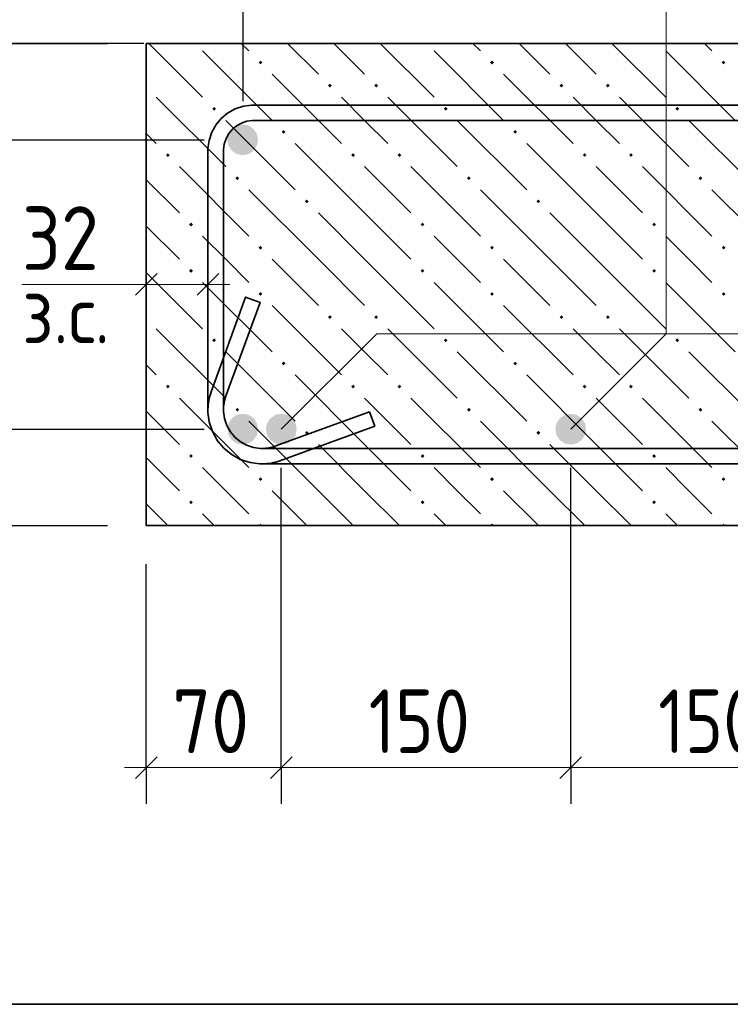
# Model space of a CAD drawing. Header units: millimetres. Extents: x 0 to 42000, y 0 to 29700.
# Tile 15 of 30: x 28507 to 30962, y 10926 to 14329. Entities that reach past the tile are written whole.
import ezdxf

# ---------------------------------------------------------------- set-up
doc = ezdxf.new("R2010")
doc.units = ezdxf.units.MM
doc.linetypes.add('______2', pattern=[270, 200, -70])
doc.linetypes.add('______5', pattern=[1100, 800, -100, 100, -100])
for name, color, linetype, lineweight in [('S1 Продольная арматура', 52, 'Continuous', 25), ('S2 ДОП Продольная арматура', 52, 'Continuous', 25), ('Standard', 7, 'Continuous', 25), ('Оси', 7, '______5', 13), ('Позиционная метка линия выноска', 7, 'Continuous', 13), ('Размерная выноска', 7, 'Continuous', 13), ('Хомут', 52, 'Continuous', 25)]:
    doc.layers.add(name, color=color, linetype=linetype, lineweight=lineweight)
doc.layers.add('ЖБ Пилон', color=7, linetype='______2', lineweight=13, true_color=0xa0a0a0)
doc.styles.add('ISOCPEUR', font='txt')

msp = doc.modelspace()

# ---------------------------------------------------------------- hatches: boundary and pattern name
at = {"layer": 'S1 Продольная арматура', "linetype": 'Continuous', "lineweight": 18, "transparency": 33554687}
for points in [[(29330.7, 13913.9), (29326.7, 13934.3), (29315.1, 13951.6), (29297.8, 13963.2), (29277.4, 13967.2), (29257, 13963.2), (29239.7, 13951.6), (29228.1, 13934.3), (29224.1, 13913.9), (29228.1, 13893.5), (29239.7, 13876.2), (29257, 13864.6), (29277.4, 13860.5), (29297.8, 13864.6), (29315.1, 13876.2), (29326.7, 13893.5)], [(29330.7, 13913.9), (29326.7, 13934.3), (29315.1, 13951.6), (29297.8, 13963.2), (29277.4, 13967.2), (29257, 13963.2), (29239.7, 13951.6), (29228.1, 13934.3), (29224.1, 13913.9), (29228.1, 13893.5), (29239.7, 13876.2), (29257, 13864.6), (29277.4, 13860.5), (29297.8, 13864.6), (29315.1, 13876.2), (29326.7, 13893.5)], [(29330.7, 12913.9), (29326.7, 12934.3), (29315.1, 12951.6), (29297.8, 12963.2), (29277.4, 12967.2), (29257, 12963.2), (29239.7, 12951.6), (29228.1, 12934.3), (29224.1, 12913.9), (29228.1, 12893.5), (29239.7, 12876.2), (29257, 12864.6), (29277.4, 12860.5), (29297.8, 12864.6), (29315.1, 12876.2), (29326.7, 12893.5)], [(29330.7, 12913.9), (29326.7, 12934.3), (29315.1, 12951.6), (29297.8, 12963.2), (29277.4, 12967.2), (29257, 12963.2), (29239.7, 12951.6), (29228.1, 12934.3), (29224.1, 12913.9), (29228.1, 12893.5), (29239.7, 12876.2), (29257, 12864.6), (29277.4, 12860.5), (29297.8, 12864.6), (29315.1, 12876.2), (29326.7, 12893.5)]]:
    msp.add_hatch(color=7, dxfattribs=at).paths.add_polyline_path(points)
at = {"layer": 'S2 ДОП Продольная арматура', "linetype": 'Continuous', "lineweight": 25, "transparency": 33554687}
for points in [[(29464.1, 12913.9), (29460, 12934.3), (29448.5, 12951.6), (29431.2, 12963.2), (29410.7, 12967.2), (29390.3, 12963.2), (29373, 12951.6), (29361.5, 12934.3), (29357.4, 12913.9), (29361.5, 12893.5), (29373, 12876.2), (29390.3, 12864.6), (29410.7, 12860.5), (29431.2, 12864.6), (29448.5, 12876.2), (29460, 12893.5)], [(29464.1, 12913.9), (29460, 12934.3), (29448.5, 12951.6), (29431.2, 12963.2), (29410.7, 12967.2), (29390.3, 12963.2), (29373, 12951.6), (29361.5, 12934.3), (29357.4, 12913.9), (29361.5, 12893.5), (29373, 12876.2), (29390.3, 12864.6), (29410.7, 12860.5), (29431.2, 12864.6), (29448.5, 12876.2), (29460, 12893.5)], [(30464.1, 12913.9), (30460, 12934.3), (30448.5, 12951.6), (30431.2, 12963.2), (30410.7, 12967.2), (30390.3, 12963.2), (30373, 12951.6), (30361.5, 12934.3), (30357.4, 12913.9), (30361.5, 12893.5), (30373, 12876.2), (30390.3, 12864.6), (30410.7, 12860.5), (30431.2, 12864.6), (30448.5, 12876.2), (30460, 12893.5)], [(30464.1, 12913.9), (30460, 12934.3), (30448.5, 12951.6), (30431.2, 12963.2), (30410.7, 12967.2), (30390.3, 12963.2), (30373, 12951.6), (30361.5, 12934.3), (30357.4, 12913.9), (30361.5, 12893.5), (30373, 12876.2), (30390.3, 12864.6), (30410.7, 12860.5), (30431.2, 12864.6), (30448.5, 12876.2), (30460, 12893.5)]]:
    msp.add_hatch(color=7, dxfattribs=at).paths.add_polyline_path(points)
at = {"layer": 'ЖБ Пилон', "linetype": 'Continuous', "lineweight": 18, "transparency": 33554687}
for points in [[(29332.2, 14181.1), (29338.7, 14187.6), (29345.2, 14181.1), (29338.7, 14174.6)], [(30132.2, 14181.1), (30138.7, 14187.6), (30145.2, 14181.1), (30138.7, 14174.6)], [(30932.2, 14181.1), (30938.7, 14187.6), (30945.2, 14181.1), (30938.7, 14174.6)], [(28944.1, 14102.2), (28945.2, 14101.1), (28944.1, 14100)], [(29572.2, 14101.1), (29578.7, 14107.6), (29585.2, 14101.1), (29578.7, 14094.6)], [(29732.2, 14101.1), (29738.7, 14107.6), (29745.2, 14101.1), (29738.7, 14094.6)], [(30372.2, 14101.1), (30378.7, 14107.6), (30385.2, 14101.1), (30378.7, 14094.6)], [(30532.2, 14101.1), (30538.7, 14107.6), (30545.2, 14101.1), (30538.7, 14094.6)], [(29172.2, 14021.1), (29178.7, 14027.6), (29185.2, 14021.1), (29178.7, 14014.6)], [(29972.2, 14021.1), (29978.7, 14027.6), (29985.2, 14021.1), (29978.7, 14014.6)], [(30772.2, 14021.1), (30778.7, 14027.6), (30785.2, 14021.1), (30778.7, 14014.6)], [(29412.2, 13941.1), (29418.7, 13947.6), (29425.2, 13941.1), (29418.7, 13934.6)], [(30212.2, 13941.1), (30218.7, 13947.6), (30225.2, 13941.1), (30218.7, 13934.6)], [(29012.2, 13861.1), (29018.7, 13867.6), (29025.2, 13861.1), (29018.7, 13854.6)], [(29652.2, 13861.1), (29658.7, 13867.6), (29665.2, 13861.1), (29658.7, 13854.6)], [(29812.2, 13861.1), (29818.7, 13867.6), (29825.2, 13861.1), (29818.7, 13854.6)], [(30452.2, 13861.1), (30458.7, 13867.6), (30465.2, 13861.1), (30458.7, 13854.6)], [(30612.2, 13861.1), (30618.7, 13867.6), (30625.2, 13861.1), (30618.7, 13854.6)], [(29252.2, 13781.1), (29258.7, 13787.6), (29265.2, 13781.1), (29258.7, 13774.6)], [(30052.2, 13781.1), (30058.7, 13787.6), (30065.2, 13781.1), (30058.7, 13774.6)], [(30852.2, 13781.1), (30858.7, 13787.6), (30865.2, 13781.1), (30858.7, 13774.6)], [(29492.2, 13701.1), (29498.7, 13707.6), (29505.2, 13701.1), (29498.7, 13694.6)], [(30292.2, 13701.1), (30298.7, 13707.6), (30305.2, 13701.1), (30298.7, 13694.6)], [(29092.2, 13621.1), (29098.7, 13627.6), (29105.2, 13621.1), (29098.7, 13614.6)], [(29892.2, 13621.1), (29898.7, 13627.6), (29905.2, 13621.1), (29898.7, 13614.6)], [(30692.2, 13621.1), (30698.7, 13627.6), (30705.2, 13621.1), (30698.7, 13614.6)], [(29332.2, 13541.1), (29338.7, 13547.6), (29345.2, 13541.1), (29338.7, 13534.6)], [(30132.2, 13541.1), (30138.7, 13547.6), (30145.2, 13541.1), (30138.7, 13534.6)], [(30932.2, 13541.1), (30938.7, 13547.6), (30945.2, 13541.1), (30938.7, 13534.6)], [(29092.2, 13461.1), (29098.7, 13467.6), (29105.2, 13461.1), (29098.7, 13454.6)], [(29892.2, 13461.1), (29898.7, 13467.6), (29905.2, 13461.1), (29898.7, 13454.6)], [(30692.2, 13461.1), (30698.7, 13467.6), (30705.2, 13461.1), (30698.7, 13454.6)], [(29332.2, 13381.1), (29338.7, 13387.6), (29345.2, 13381.1), (29338.7, 13374.6)], [(30132.2, 13381.1), (30138.7, 13387.6), (30145.2, 13381.1), (30138.7, 13374.6)], [(30932.2, 13381.1), (30938.7, 13387.6), (30945.2, 13381.1), (30938.7, 13374.6)], [(29572.2, 13301.1), (29578.7, 13307.6), (29585.2, 13301.1), (29578.7, 13294.6)], [(29732.2, 13301.1), (29738.7, 13307.6), (29745.2, 13301.1), (29738.7, 13294.6)], [(30372.2, 13301.1), (30378.7, 13307.6), (30385.2, 13301.1), (30378.7, 13294.6)], [(30532.2, 13301.1), (30538.7, 13307.6), (30545.2, 13301.1), (30538.7, 13294.6)], [(28944.1, 13302.2), (28945.2, 13301.1), (28944.1, 13300)], [(29172.2, 13221.1), (29178.7, 13227.6), (29185.2, 13221.1), (29178.7, 13214.6)], [(29972.2, 13221.1), (29978.7, 13227.6), (29985.2, 13221.1), (29978.7, 13214.6)], [(30772.2, 13221.1), (30778.7, 13227.6), (30785.2, 13221.1), (30778.7, 13214.6)], [(29412.2, 13141.1), (29418.7, 13147.6), (29425.2, 13141.1), (29418.7, 13134.6)], [(30212.2, 13141.1), (30218.7, 13147.6), (30225.2, 13141.1), (30218.7, 13134.6)], [(29012.2, 13061.1), (29018.7, 13067.6), (29025.2, 13061.1), (29018.7, 13054.6)], [(29652.2, 13061.1), (29658.7, 13067.6), (29665.2, 13061.1), (29658.7, 13054.6)], [(29812.2, 13061.1), (29818.7, 13067.6), (29825.2, 13061.1), (29818.7, 13054.6)], [(30452.2, 13061.1), (30458.7, 13067.6), (30465.2, 13061.1), (30458.7, 13054.6)], [(30612.2, 13061.1), (30618.7, 13067.6), (30625.2, 13061.1), (30618.7, 13054.6)], [(29252.2, 12981.1), (29258.7, 12987.6), (29265.2, 12981.1), (29258.7, 12974.6)], [(30052.2, 12981.1), (30058.7, 12987.6), (30065.2, 12981.1), (30058.7, 12974.6)], [(30852.2, 12981.1), (30858.7, 12987.6), (30865.2, 12981.1), (30858.7, 12974.6)], [(29492.2, 12901.1), (29498.7, 12907.6), (29505.2, 12901.1), (29498.7, 12894.6)], [(30292.2, 12901.1), (30298.7, 12907.6), (30305.2, 12901.1), (30298.7, 12894.6)], [(29092.2, 12821.1), (29098.7, 12827.6), (29105.2, 12821.1), (29098.7, 12814.6)], [(29892.2, 12821.1), (29898.7, 12827.6), (29905.2, 12821.1), (29898.7, 12814.6)], [(30692.2, 12821.1), (30698.7, 12827.6), (30705.2, 12821.1), (30698.7, 12814.6)], [(29332.2, 12741.1), (29338.7, 12747.6), (29345.2, 12741.1), (29338.7, 12734.6)], [(30132.2, 12741.1), (30138.7, 12747.6), (30145.2, 12741.1), (30138.7, 12734.6)], [(30932.2, 12741.1), (30938.7, 12747.6), (30945.2, 12741.1), (30938.7, 12734.6)], [(29092.2, 12661.1), (29098.7, 12667.6), (29105.2, 12661.1), (29098.7, 12654.6)], [(29892.2, 12661.1), (29898.7, 12667.6), (29905.2, 12661.1), (29898.7, 12654.6)], [(30692.2, 12661.1), (30698.7, 12667.6), (30705.2, 12661.1), (30698.7, 12654.6)], [(29332.2, 12581.1), (29338.7, 12587.6), (29345.2, 12581.1), (29344.6, 12580.5), (29332.7, 12580.5)], [(30132.2, 12581.1), (30138.7, 12587.6), (30145.2, 12581.1), (30144.6, 12580.5), (30132.7, 12580.5)], [(30932.2, 12581.1), (30938.7, 12587.6), (30945.2, 12581.1), (30944.6, 12580.5), (30932.7, 12580.5)]]:
    msp.add_hatch(color=7, dxfattribs=at).paths.add_polyline_path(points, flags=16)

# ---------------------------------------------------------------- linework, layer by layer
at = {"layer": 'Standard', "color": 7, "linetype": 'Continuous', "lineweight": -3, "transparency": 33554687}
for p, q in [((29277.4, 14885.4), (29277.4, 14047.2)), ((28249, 14247.2), (28810.7, 14247.2)), ((28249, 13913.9), (29144.1, 13913.9)), ((28944.1, 13413.9), (28944.1, 13538.9)), ((29157.4, 13413.9), (29157.4, 13538.9)), ((28944.1, 13413.9), (28944.1, 13288.9)), ((29157.4, 13413.9), (29157.4, 13288.9)), ((28249, 12913.9), (29144.1, 12913.9)), ((28249, 12580.5), (28810.7, 12580.5)), ((28944.1, 11744.5), (28944.1, 12447.2)), ((28944.1, 11744.5), (28944.1, 11869.5)), ((29410.7, 11744.5), (29410.7, 11869.5)), ((30410.7, 11744.5), (30410.7, 11869.5)), ((28944.1, 11744.5), (28944.1, 11619.5)), ((29410.7, 11744.5), (29410.7, 11619.5)), ((30410.7, 11744.5), (30410.7, 11619.5))]:
    msp.add_line(p, q, dxfattribs=at)
at = {"layer": 'Standard', "color": 7, "linetype": 'Continuous', "lineweight": 25, "transparency": 33554687}
for p, q in [((28981.6, 13451.4), (28906.6, 13376.4)), ((29194.9, 13451.4), (29119.9, 13376.4)), ((28981.6, 11782), (28906.6, 11707)), ((29448.2, 11782), (29373.2, 11707)), ((30448.2, 11782), (30373.2, 11707))]:
    msp.add_line(p, q, dxfattribs=at)
at = {"layer": 'Standard', "color": 7, "linetype": 'Continuous', "lineweight": 13, "transparency": 33554687}
for p, q in [((28944.1, 13413.9), (28869.1, 13413.9)), ((29157.4, 13413.9), (28944.1, 13413.9)), ((29157.4, 13413.9), (29232.4, 13413.9)), ((28944.1, 11744.5), (28869.1, 11744.5)), ((29410.7, 11744.5), (28944.1, 11744.5)), ((30410.7, 11744.5), (29410.7, 11744.5)), ((31410.7, 11744.5), (30410.7, 11744.5))]:
    msp.add_line(p, q, dxfattribs=at)
at = {"layer": 'Standard', "color": 254, "linetype": 'Continuous', "lineweight": 35, "true_color": 0xc4c4ff, "transparency": 33554687}
msp.add_lwpolyline([(27411.9, 10926.4), (37953.3, 10926.4), (37953.3, 16081.3), (27411.9, 16081.3), (27411.9, 10926.4)], dxfattribs=at)
at = {"layer": 'Standard', "color": 7, "linetype": 'Continuous', "lineweight": -3, "transparency": 33554687}
for points in [[(29410.7, 11744.5), (29410.7, 11761.5), (29410.7, 11761.5), (29410.7, 12780.5)], [(30410.7, 11744.5), (30410.7, 11761.5), (30410.7, 11761.5), (30410.7, 11761.5), (30410.7, 11761.5), (30410.7, 12780.5)]]:
    msp.add_lwpolyline(points, dxfattribs=at)
at = {"layer": 'ЖБ Пилон', "color": 7, "linetype": 'Continuous', "lineweight": 35, "transparency": 33554687}
for p, q in [((28944.1, 14247.2), (28944.1, 12580.5)), ((35610.7, 14247.2), (28944.1, 14247.2)), ((28944.1, 12580.5), (35610.7, 12580.5))]:
    msp.add_line(p, q, dxfattribs=at)
at = {"layer": 'ЖБ Пилон', "color": 9, "linetype": 'Continuous', "lineweight": 18, "true_color": 0xc7c7c7, "transparency": 33554687}
for p, q in [((28952.6, 14247.2), (29138.7, 14061.1)), ((29298.7, 14221.1), (29272.6, 14247.2)), ((29432.6, 14247.2), (29538.7, 14141.1)), ((29592.6, 14247.2), (29698.7, 14141.1)), ((29752.6, 14247.2), (29938.7, 14061.1)), ((30098.7, 14221.1), (30072.6, 14247.2)), ((30232.6, 14247.2), (30338.7, 14141.1)), ((30392.6, 14247.2), (30498.7, 14141.1)), ((30552.6, 14247.2), (30738.7, 14061.1)), ((30898.7, 14221.1), (30872.6, 14247.2)), ((29138.7, 14221.1), (29378.7, 13981.1)), ((29938.7, 14221.1), (30178.7, 13981.1)), ((30738.7, 14221.1), (30978.7, 13981.1)), ((29378.7, 14141.1), (29618.7, 13901.1)), ((30178.7, 14141.1), (30418.7, 13901.1)), ((28978.7, 14061.1), (29218.7, 13821.1)), ((29698.7, 13981.1), (29618.7, 14061.1)), ((29778.7, 14061.1), (30018.7, 13821.1)), ((30498.7, 13981.1), (30418.7, 14061.1)), ((30578.7, 14061.1), (30818.7, 13821.1)), ((29218.7, 13981.1), (29458.7, 13741.1)), ((29778.7, 13901.1), (29698.7, 13981.1)), ((30018.7, 13981.1), (30258.7, 13741.1)), ((30578.7, 13901.1), (30498.7, 13981.1)), ((30818.7, 13981.1), (31058.7, 13741.1)), ((28978.7, 13901.1), (28944.1, 13935.7)), ((29698.7, 13661.1), (29458.7, 13901.1)), ((30498.7, 13661.1), (30258.7, 13901.1)), ((29058.7, 13821.1), (29298.7, 13581.1)), ((29698.7, 13821.1), (29858.7, 13661.1)), ((29858.7, 13821.1), (30098.7, 13581.1)), ((30498.7, 13821.1), (30658.7, 13661.1)), ((30658.7, 13821.1), (30898.7, 13581.1)), ((28944.1, 13775.7), (29058.7, 13661.1)), ((29538.7, 13501.1), (29298.7, 13741.1)), ((30338.7, 13501.1), (30098.7, 13741.1)), ((31138.7, 13501.1), (30898.7, 13741.1)), ((29538.7, 13661.1), (29698.7, 13501.1)), ((29698.7, 13661.1), (29858.7, 13501.1)), ((30338.7, 13661.1), (30498.7, 13501.1)), ((30498.7, 13661.1), (30658.7, 13501.1)), ((28944.1, 13615.7), (29058.7, 13501.1)), ((29218.7, 13501.1), (29138.7, 13581.1)), ((30018.7, 13501.1), (29938.7, 13581.1)), ((30818.7, 13501.1), (30738.7, 13581.1)), ((29298.7, 13421.1), (29218.7, 13501.1)), ((29378.7, 13501.1), (29538.7, 13341.1)), ((29538.7, 13501.1), (29698.7, 13341.1)), ((29698.7, 13501.1), (29938.7, 13261.1)), ((30098.7, 13421.1), (30018.7, 13501.1)), ((30178.7, 13501.1), (30338.7, 13341.1)), ((30338.7, 13501.1), (30498.7, 13341.1)), ((30498.7, 13501.1), (30738.7, 13261.1)), ((30898.7, 13421.1), (30818.7, 13501.1)), ((28944.1, 13455.7), (29138.7, 13261.1)), ((29138.7, 13421.1), (29378.7, 13181.1)), ((29938.7, 13421.1), (30178.7, 13181.1)), ((30738.7, 13421.1), (30978.7, 13181.1)), ((29378.7, 13341.1), (29618.7, 13101.1)), ((30178.7, 13341.1), (30418.7, 13101.1)), ((28978.7, 13261.1), (29218.7, 13021.1)), ((29698.7, 13181.1), (29618.7, 13261.1)), ((29778.7, 13261.1), (30018.7, 13021.1)), ((30498.7, 13181.1), (30418.7, 13261.1)), ((30578.7, 13261.1), (30818.7, 13021.1)), ((29218.7, 13181.1), (29458.7, 12941.1)), ((29778.7, 13101.1), (29698.7, 13181.1)), ((30018.7, 13181.1), (30258.7, 12941.1)), ((30578.7, 13101.1), (30498.7, 13181.1)), ((30818.7, 13181.1), (31058.7, 12941.1)), ((28978.7, 13101.1), (28944.1, 13135.7)), ((29698.7, 12861.1), (29458.7, 13101.1)), ((30498.7, 12861.1), (30258.7, 13101.1)), ((29058.7, 13021.1), (29298.7, 12781.1)), ((29698.7, 13021.1), (29858.7, 12861.1)), ((29858.7, 13021.1), (30098.7, 12781.1)), ((30498.7, 13021.1), (30658.7, 12861.1)), ((30658.7, 13021.1), (30898.7, 12781.1)), ((28944.1, 12975.7), (29058.7, 12861.1)), ((29538.7, 12701.1), (29298.7, 12941.1)), ((30338.7, 12701.1), (30098.7, 12941.1)), ((31138.7, 12701.1), (30898.7, 12941.1)), ((29538.7, 12861.1), (29698.7, 12701.1)), ((29698.7, 12861.1), (29858.7, 12701.1)), ((30338.7, 12861.1), (30498.7, 12701.1)), ((30498.7, 12861.1), (30658.7, 12701.1)), ((28944.1, 12815.7), (29058.7, 12701.1)), ((29218.7, 12701.1), (29138.7, 12781.1)), ((30018.7, 12701.1), (29938.7, 12781.1)), ((30818.7, 12701.1), (30738.7, 12781.1)), ((29298.7, 12621.1), (29218.7, 12701.1)), ((29378.7, 12701.1), (29499.2, 12580.5)), ((29538.7, 12701.1), (29659.2, 12580.5)), ((29698.7, 12701.1), (29819.2, 12580.5)), ((30098.7, 12621.1), (30018.7, 12701.1)), ((30178.7, 12701.1), (30299.2, 12580.5)), ((30338.7, 12701.1), (30459.2, 12580.5)), ((30498.7, 12701.1), (30619.2, 12580.5)), ((30898.7, 12621.1), (30818.7, 12701.1)), ((28944.1, 12655.7), (29019.2, 12580.5)), ((29138.7, 12621.1), (29179.2, 12580.5)), ((29938.7, 12621.1), (29979.2, 12580.5)), ((30738.7, 12621.1), (30779.2, 12580.5))]:
    msp.add_line(p, q, dxfattribs=at)
at = {"layer": 'Оси', "color": 8, "linetype": '______5', "lineweight": -3, "transparency": 33554687}
msp.add_line((28935.3, 14247.2), (27524.2, 14247.2), dxfattribs=at)
at = {"layer": 'Позиционная метка линия выноска', "color": 7, "linetype": 'Continuous', "lineweight": 13, "transparency": 33554687}
for points in [[(30410.7, 12913.9), (30740.7, 13243.9), (30740.7, 16007.2), (28367.4, 16007.2)], [(30740.7, 13243.9), (29740.7, 13243.9), (29410.7, 12913.9)], [(30740.7, 13243.9), (34814.1, 13243.9), (35144.1, 12913.9)]]:
    msp.add_lwpolyline(points, dxfattribs=at)
at = {"layer": 'Размерная выноска', "color": 7, "linetype": 'Continuous', "lineweight": 13, "transparency": 33554687}
msp.add_line((28944.1, 13413.9), (28513.8, 13413.9), dxfattribs=at)
at = {"layer": 'Хомут', "color": 7, "linetype": 'Continuous', "lineweight": 35, "transparency": 33554687}
for points in [[(29733.7, 12923.7), (29406.1, 12804.5), (29398.9, 12802.1), (29391.5, 12800), (29384, 12798.2), (29376.5, 12796.7), (29368.9, 12795.5), (29361.2, 12794.7), (29353.6, 12794.1), (29346.1, 12793.9), (29335.3, 12793.9), (29302.7, 12798.4), (29268.9, 12809.6), (29237.7, 12827), (29212, 12848.5), (29190.6, 12874.1), (29173.1, 12905.3), (29161.9, 12939.2), (29157.4, 12971.7), (29157.4, 13884.1), (29161.2, 13911.4), (29170.6, 13940), (29185.3, 13966.2), (29203.4, 13987.9), (29225.1, 14006), (29251.3, 14020.7), (29279.9, 14030.1), (29307.2, 14033.9), (33247.6, 14033.9)], [(29733.7, 12923.7), (29406.1, 12804.5), (29398.9, 12802.1), (29391.5, 12800), (29384, 12798.2), (29376.5, 12796.7), (29368.9, 12795.5), (29361.2, 12794.7), (29353.6, 12794.1), (29346.1, 12793.9), (29335.3, 12793.9), (29302.7, 12798.4), (29268.9, 12809.6), (29237.7, 12827), (29212, 12848.5), (29190.6, 12874.1), (29173.1, 12905.3), (29161.9, 12939.2), (29157.4, 12971.7), (29157.4, 13884.1), (29161.2, 13911.4), (29170.6, 13940), (29185.3, 13966.2), (29203.4, 13987.9), (29225.1, 14006), (29251.3, 14020.7), (29279.9, 14030.1), (29307.2, 14033.9), (33247.6, 14033.9)], [(29733.7, 12923.7), (29406.1, 12804.5), (29398.9, 12802.1), (29391.5, 12800), (29384, 12798.2), (29376.5, 12796.7), (29368.9, 12795.5), (29361.2, 12794.7), (29353.6, 12794.1), (29346.1, 12793.9), (29335.3, 12793.9), (29302.7, 12798.4), (29268.9, 12809.6), (29237.7, 12827), (29212, 12848.5), (29190.6, 12874.1), (29173.1, 12905.3), (29161.9, 12939.2), (29157.4, 12971.7), (29157.4, 13884.1), (29161.2, 13911.4), (29170.6, 13940), (29185.3, 13966.2), (29203.4, 13987.9), (29225.1, 14006), (29251.3, 14020.7), (29279.9, 14030.1), (29307.2, 14033.9), (33247.6, 14033.9)], [(29733.7, 12923.7), (29406.1, 12804.5), (29398.9, 12802.1), (29391.5, 12800), (29384, 12798.2), (29376.5, 12796.7), (29368.9, 12795.5), (29361.2, 12794.7), (29353.6, 12794.1), (29346.1, 12793.9), (29335.3, 12793.9), (29302.7, 12798.4), (29268.9, 12809.6), (29237.7, 12827), (29212, 12848.5), (29190.6, 12874.1), (29173.1, 12905.3), (29161.9, 12939.2), (29157.4, 12971.7), (29157.4, 13884.1), (29161.2, 13911.4), (29170.6, 13940), (29185.3, 13966.2), (29203.4, 13987.9), (29225.1, 14006), (29251.3, 14020.7), (29279.9, 14030.1), (29307.2, 14033.9), (33247.6, 14033.9)], [(29733.7, 12923.7), (29406.1, 12804.5), (29398.9, 12802.1), (29391.5, 12800), (29384, 12798.2), (29376.5, 12796.7), (29368.9, 12795.5), (29361.2, 12794.7), (29353.6, 12794.1), (29346.1, 12793.9), (29335.3, 12793.9), (29302.7, 12798.4), (29268.9, 12809.6), (29237.7, 12827), (29212, 12848.5), (29190.6, 12874.1), (29173.1, 12905.3), (29161.9, 12939.2), (29157.4, 12971.7), (29157.4, 13884.1), (29161.2, 13911.4), (29170.6, 13940), (29185.3, 13966.2), (29203.4, 13987.9), (29225.1, 14006), (29251.3, 14020.7), (29279.9, 14030.1), (29307.2, 14033.9), (33247.6, 14033.9)], [(29733.7, 12923.7), (29406.1, 12804.5), (29398.9, 12802.1), (29391.5, 12800), (29384, 12798.2), (29376.5, 12796.7), (29368.9, 12795.5), (29361.2, 12794.7), (29353.6, 12794.1), (29346.1, 12793.9), (29335.3, 12793.9), (29302.7, 12798.4), (29268.9, 12809.6), (29237.7, 12827), (29212, 12848.5), (29190.6, 12874.1), (29173.1, 12905.3), (29161.9, 12939.2), (29157.4, 12971.7), (29157.4, 13884.1), (29161.2, 13911.4), (29170.6, 13940), (29185.3, 13966.2), (29203.4, 13987.9), (29225.1, 14006), (29251.3, 14020.7), (29279.9, 14030.1), (29307.2, 14033.9), (33247.6, 14033.9)], [(33243.9, 13980.5), (29310.9, 13980.5), (29292, 13977.9), (29272.9, 13971.6), (29255.5, 13961.9), (29241.3, 13950), (29229.4, 13935.8), (29219.7, 13918.4), (29213.4, 13899.3), (29210.7, 13880.4), (29210.7, 12975.4), (29214.1, 12951.3), (29222.2, 12926.9), (29234.7, 12904.5), (29249.9, 12886.3), (29268.1, 12871.1), (29290.4, 12858.6), (29314.8, 12850.6), (29339, 12847.2), (29345.2, 12847.2), (29350.8, 12847.4), (29356.3, 12847.8), (29361.8, 12848.4), (29367.2, 12849.2), (29372.6, 12850.3), (29378, 12851.6), (29383.3, 12853.1), (29388.6, 12854.9), (29715.4, 12973.8), (29733.7, 12923.7)], [(33243.9, 13980.5), (29310.9, 13980.5), (29292, 13977.9), (29272.9, 13971.6), (29255.5, 13961.9), (29241.3, 13950), (29229.4, 13935.8), (29219.7, 13918.4), (29213.4, 13899.3), (29210.7, 13880.4), (29210.7, 12975.4), (29214.1, 12951.3), (29222.2, 12926.9), (29234.7, 12904.5), (29249.9, 12886.3), (29268.1, 12871.1), (29290.4, 12858.6), (29314.8, 12850.6), (29339, 12847.2), (29345.2, 12847.2), (29350.8, 12847.4), (29356.3, 12847.8), (29361.8, 12848.4), (29367.2, 12849.2), (29372.6, 12850.3), (29378, 12851.6), (29383.3, 12853.1), (29388.6, 12854.9), (29715.4, 12973.8), (29733.7, 12923.7)], [(33243.9, 13980.5), (29310.9, 13980.5), (29292, 13977.9), (29272.9, 13971.6), (29255.5, 13961.9), (29241.3, 13950), (29229.4, 13935.8), (29219.7, 13918.4), (29213.4, 13899.3), (29210.7, 13880.4), (29210.7, 12975.4), (29214.1, 12951.3), (29222.2, 12926.9), (29234.7, 12904.5), (29249.9, 12886.3), (29268.1, 12871.1), (29290.4, 12858.6), (29314.8, 12850.6), (29339, 12847.2), (29345.2, 12847.2), (29350.8, 12847.4), (29356.3, 12847.8), (29361.8, 12848.4), (29367.2, 12849.2), (29372.6, 12850.3), (29378, 12851.6), (29383.3, 12853.1), (29388.6, 12854.9), (29715.4, 12973.8), (29733.7, 12923.7)], [(33243.9, 13980.5), (29310.9, 13980.5), (29292, 13977.9), (29272.9, 13971.6), (29255.5, 13961.9), (29241.3, 13950), (29229.4, 13935.8), (29219.7, 13918.4), (29213.4, 13899.3), (29210.7, 13880.4), (29210.7, 12975.4), (29214.1, 12951.3), (29222.2, 12926.9), (29234.7, 12904.5), (29249.9, 12886.3), (29268.1, 12871.1), (29290.4, 12858.6), (29314.8, 12850.6), (29339, 12847.2), (29345.2, 12847.2), (29350.8, 12847.4), (29356.3, 12847.8), (29361.8, 12848.4), (29367.2, 12849.2), (29372.6, 12850.3), (29378, 12851.6), (29383.3, 12853.1), (29388.6, 12854.9), (29715.4, 12973.8), (29733.7, 12923.7)], [(33243.9, 13980.5), (29310.9, 13980.5), (29292, 13977.9), (29272.9, 13971.6), (29255.5, 13961.9), (29241.3, 13950), (29229.4, 13935.8), (29219.7, 13918.4), (29213.4, 13899.3), (29210.7, 13880.4), (29210.7, 12975.4), (29214.1, 12951.3), (29222.2, 12926.9), (29234.7, 12904.5), (29249.9, 12886.3), (29268.1, 12871.1), (29290.4, 12858.6), (29314.8, 12850.6), (29339, 12847.2), (29345.2, 12847.2), (29350.8, 12847.4), (29356.3, 12847.8), (29361.8, 12848.4), (29367.2, 12849.2), (29372.6, 12850.3), (29378, 12851.6), (29383.3, 12853.1), (29388.6, 12854.9), (29715.4, 12973.8), (29733.7, 12923.7)], [(33243.9, 13980.5), (29310.9, 13980.5), (29292, 13977.9), (29272.9, 13971.6), (29255.5, 13961.9), (29241.3, 13950), (29229.4, 13935.8), (29219.7, 13918.4), (29213.4, 13899.3), (29210.7, 13880.4), (29210.7, 12975.4), (29214.1, 12951.3), (29222.2, 12926.9), (29234.7, 12904.5), (29249.9, 12886.3), (29268.1, 12871.1), (29290.4, 12858.6), (29314.8, 12850.6), (29339, 12847.2), (29345.2, 12847.2), (29350.8, 12847.4), (29356.3, 12847.8), (29361.8, 12848.4), (29367.2, 12849.2), (29372.6, 12850.3), (29378, 12851.6), (29383.3, 12853.1), (29388.6, 12854.9), (29715.4, 12973.8), (29733.7, 12923.7)], [(33247.6, 12793.9), (29335.3, 12793.9), (29302.7, 12798.4), (29268.9, 12809.6), (29237.7, 12827), (29212, 12848.5), (29190.6, 12874.1), (29173.1, 12905.3), (29161.9, 12939.2), (29157.4, 12971.7), (29157.4, 12982.5), (29157.7, 12990.1), (29158.2, 12997.7), (29159.1, 13005.4), (29160.2, 13013), (29161.7, 13020.5), (29163.5, 13028), (29165.6, 13035.4), (29168, 13042.5), (29287.2, 13370.1), (29337.4, 13351.9), (29218.4, 13025.1), (29216.6, 13019.7), (29215.1, 13014.4), (29213.8, 13009.1), (29212.8, 13003.7), (29211.9, 12998.3), (29211.3, 12992.8), (29210.9, 12987.3), (29210.7, 12981.7), (29210.7, 12975.4), (29214.1, 12951.3), (29222.2, 12926.9), (29234.7, 12904.5), (29249.9, 12886.3), (29268.1, 12871.1), (29290.4, 12858.6), (29314.8, 12850.6), (29339, 12847.2), (33243.9, 12847.2)], [(33247.6, 12793.9), (29335.3, 12793.9), (29302.7, 12798.4), (29268.9, 12809.6), (29237.7, 12827), (29212, 12848.5), (29190.6, 12874.1), (29173.1, 12905.3), (29161.9, 12939.2), (29157.4, 12971.7), (29157.4, 12982.5), (29157.7, 12990.1), (29158.2, 12997.7), (29159.1, 13005.4), (29160.2, 13013), (29161.7, 13020.5), (29163.5, 13028), (29165.6, 13035.4), (29168, 13042.5), (29287.2, 13370.1), (29337.4, 13351.9), (29218.4, 13025.1), (29216.6, 13019.7), (29215.1, 13014.4), (29213.8, 13009.1), (29212.8, 13003.7), (29211.9, 12998.3), (29211.3, 12992.8), (29210.9, 12987.3), (29210.7, 12981.7), (29210.7, 12975.4), (29214.1, 12951.3), (29222.2, 12926.9), (29234.7, 12904.5), (29249.9, 12886.3), (29268.1, 12871.1), (29290.4, 12858.6), (29314.8, 12850.6), (29339, 12847.2), (33243.9, 12847.2)], [(33247.6, 12793.9), (29335.3, 12793.9), (29302.7, 12798.4), (29268.9, 12809.6), (29237.7, 12827), (29212, 12848.5), (29190.6, 12874.1), (29173.1, 12905.3), (29161.9, 12939.2), (29157.4, 12971.7), (29157.4, 12982.5), (29157.7, 12990.1), (29158.2, 12997.7), (29159.1, 13005.4), (29160.2, 13013), (29161.7, 13020.5), (29163.5, 13028), (29165.6, 13035.4), (29168, 13042.5), (29287.2, 13370.1), (29337.4, 13351.9), (29218.4, 13025.1), (29216.6, 13019.7), (29215.1, 13014.4), (29213.8, 13009.1), (29212.8, 13003.7), (29211.9, 12998.3), (29211.3, 12992.8), (29210.9, 12987.3), (29210.7, 12981.7), (29210.7, 12975.4), (29214.1, 12951.3), (29222.2, 12926.9), (29234.7, 12904.5), (29249.9, 12886.3), (29268.1, 12871.1), (29290.4, 12858.6), (29314.8, 12850.6), (29339, 12847.2), (33243.9, 12847.2)], [(33247.6, 12793.9), (29335.3, 12793.9), (29302.7, 12798.4), (29268.9, 12809.6), (29237.7, 12827), (29212, 12848.5), (29190.6, 12874.1), (29173.1, 12905.3), (29161.9, 12939.2), (29157.4, 12971.7), (29157.4, 12982.5), (29157.7, 12990.1), (29158.2, 12997.7), (29159.1, 13005.4), (29160.2, 13013), (29161.7, 13020.5), (29163.5, 13028), (29165.6, 13035.4), (29168, 13042.5), (29287.2, 13370.1), (29337.4, 13351.9), (29218.4, 13025.1), (29216.6, 13019.7), (29215.1, 13014.4), (29213.8, 13009.1), (29212.8, 13003.7), (29211.9, 12998.3), (29211.3, 12992.8), (29210.9, 12987.3), (29210.7, 12981.7), (29210.7, 12975.4), (29214.1, 12951.3), (29222.2, 12926.9), (29234.7, 12904.5), (29249.9, 12886.3), (29268.1, 12871.1), (29290.4, 12858.6), (29314.8, 12850.6), (29339, 12847.2), (33243.9, 12847.2)], [(33247.6, 12793.9), (29335.3, 12793.9), (29302.7, 12798.4), (29268.9, 12809.6), (29237.7, 12827), (29212, 12848.5), (29190.6, 12874.1), (29173.1, 12905.3), (29161.9, 12939.2), (29157.4, 12971.7), (29157.4, 12982.5), (29157.7, 12990.1), (29158.2, 12997.7), (29159.1, 13005.4), (29160.2, 13013), (29161.7, 13020.5), (29163.5, 13028), (29165.6, 13035.4), (29168, 13042.5), (29287.2, 13370.1), (29337.4, 13351.9), (29218.4, 13025.1), (29216.6, 13019.7), (29215.1, 13014.4), (29213.8, 13009.1), (29212.8, 13003.7), (29211.9, 12998.3), (29211.3, 12992.8), (29210.9, 12987.3), (29210.7, 12981.7), (29210.7, 12975.4), (29214.1, 12951.3), (29222.2, 12926.9), (29234.7, 12904.5), (29249.9, 12886.3), (29268.1, 12871.1), (29290.4, 12858.6), (29314.8, 12850.6), (29339, 12847.2), (33243.9, 12847.2)], [(33247.6, 12793.9), (29335.3, 12793.9), (29302.7, 12798.4), (29268.9, 12809.6), (29237.7, 12827), (29212, 12848.5), (29190.6, 12874.1), (29173.1, 12905.3), (29161.9, 12939.2), (29157.4, 12971.7), (29157.4, 12982.5), (29157.7, 12990.1), (29158.2, 12997.7), (29159.1, 13005.4), (29160.2, 13013), (29161.7, 13020.5), (29163.5, 13028), (29165.6, 13035.4), (29168, 13042.5), (29287.2, 13370.1), (29337.4, 13351.9), (29218.4, 13025.1), (29216.6, 13019.7), (29215.1, 13014.4), (29213.8, 13009.1), (29212.8, 13003.7), (29211.9, 12998.3), (29211.3, 12992.8), (29210.9, 12987.3), (29210.7, 12981.7), (29210.7, 12975.4), (29214.1, 12951.3), (29222.2, 12926.9), (29234.7, 12904.5), (29249.9, 12886.3), (29268.1, 12871.1), (29290.4, 12858.6), (29314.8, 12850.6), (29339, 12847.2), (33243.9, 12847.2)]]:
    msp.add_lwpolyline(points, dxfattribs=at)

# ---------------------------------------------------------------- texts
at = {"layer": 'Standard', "color": 7, "linetype": 'Continuous', "lineweight": 25, "transparency": 33554687, "char_height": 220, "attachment_point": 7, "style": 'ISOCPEUR'}
for s, insert, width in [('\\W0.87;32', (28514.9, 13463.9), 403.932), ('\\W0.87;70', (29034.4, 11794.5), 403.932), ('\\W0.83;150', (29712.8, 11794.5), 508.571), ('\\W0.83;150', (30712.8, 11794.5), 508.571)]:
    msp.add_mtext(s, dxfattribs=dict(at, insert=insert, width=width))
at = {"layer": 'Standard', "color": 7, "linetype": 'Continuous', "lineweight": 18, "transparency": 33554687, "insert": (28515.7, 13210.7), "char_height": 200, "width": 459.942, "attachment_point": 7, "style": 'ISOCPEUR'}
msp.add_mtext('\\W0.90;з.с.', dxfattribs=at)

doc.saveas('drawing.dxf')
